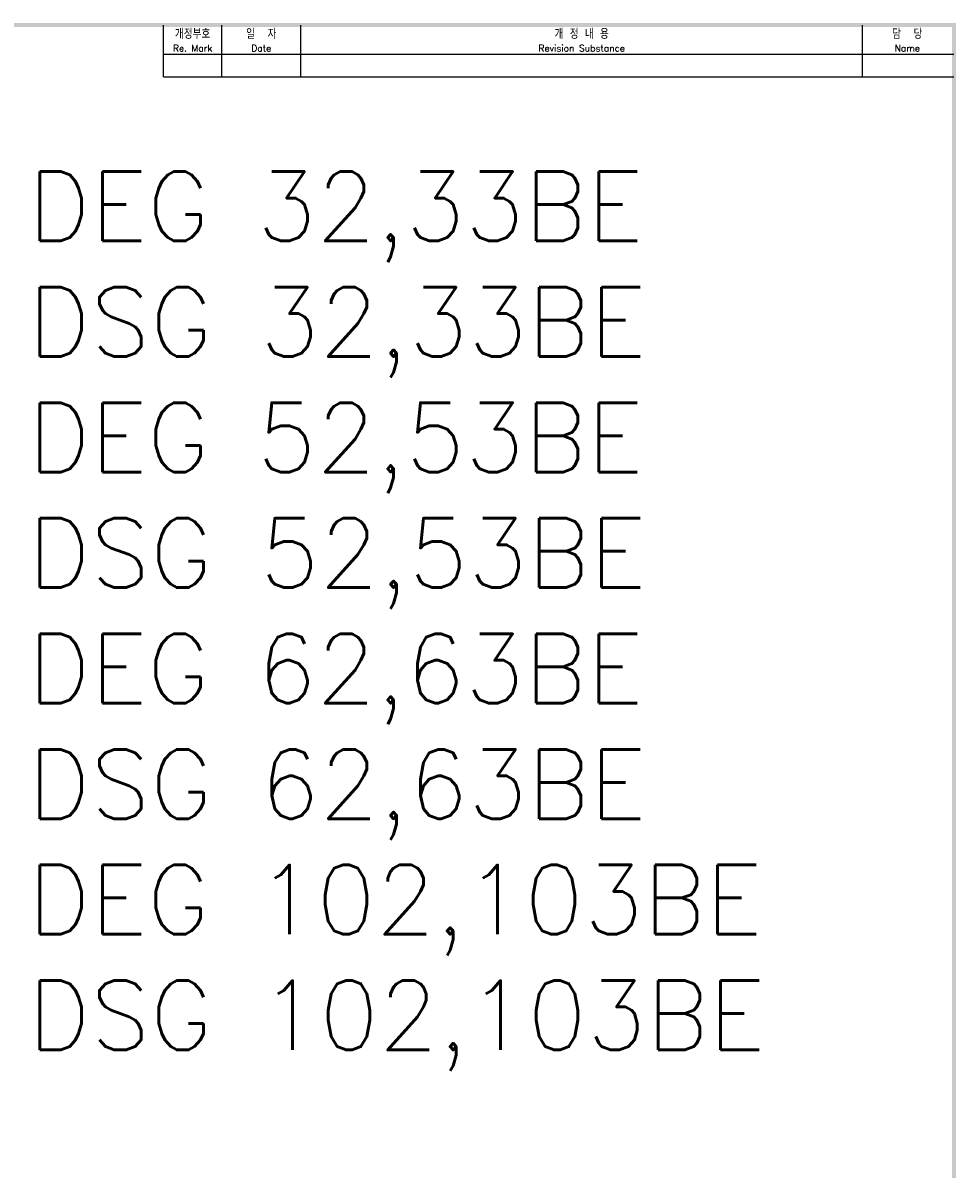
# Model space of a CAD drawing. Extents: x -6 to 988, y -5 to 692.
# Tile 24 of 24: x 715 to 984, y 358 to 688. Entities that reach past the tile are written whole.
import ezdxf

# ---------------------------------------------------------------- set-up
doc = ezdxf.new("R2010")
doc.units = 0
doc.header["$MEASUREMENT"] = 0
for name, color, linetype in [('di', 3, 'CONTINUOUS'), ('DIM', 3, 'CONTINUOUS'), ('dimtaxt', 3, 'CONTINUOUS'), ('dwg', 7, 'CONTINUOUS'), ('text', 3, 'CONTINUOUS')]:
    doc.layers.add(name, color=color, linetype=linetype)
doc.styles.get("Standard").update_dxf_attribs({"font": 'romans.shx', "height": 2, "bigfont": 'hgs.shx'})

msp = doc.modelspace()

# ---------------------------------------------------------------- linework, layer by layer
at = {"layer": 'dimtaxt'}
for p, q in [((771.9, 672.7), (771.9, 687.7)), ((794.7, 672.7), (794.7, 687.7)), ((956.754, 672.7), (956.754, 687.7)), ((755.1, 679.3), (983.1, 679.3)), ((755.1, 672.7), (983.1, 672.7))]:
    msp.add_line(p, q, dxfattribs=at)
at = {"layer": 'dwg'}
for points in [[(4.5, 688.3), (5.7, 687.1), (983.7, 688.3), (982.5, 687.1)], [(983.7, 688.3), (982.5, 687.1), (983.7, -0.5), (982.5, 0.7)]]:
    msp.add_trace(points, dxfattribs=at)
at = {"layer": 'text'}
msp.add_line((755.1, 672.7), (755.1, 687.7), dxfattribs=at)

# ---------------------------------------------------------------- texts
at = {"layer": 'di', "attachment_point": 5}
for s, insert, char_height, width in [('개정부호\\P{\\H0.72727x;Re. Mark}', (763.5, 683.2), 2.64, 16.8), ('{\\H1.1x;일  자}\\P{\\H0.8x;Date}', (783.3, 683.2), 2.4, 22.8), ('{\\H1.1x;개 정 내 용\\P\\H0.72727x;Revision Substance}', (875.727, 683.2), 2.4, 162.05361), ('담  당\\P{\\H0.72727x;Name}', (969.627, 683.2), 2.64, 25.74639)]:
    msp.add_mtext(s, dxfattribs=dict(at, insert=insert, char_height=char_height, width=width))
at = {"layer": 'DIM', "insert": (716.051, 645.389), "char_height": 20, "width": 782.77285, "attachment_point": 1}
msp.add_mtext('{\\Fromans,hgs|c129;D}EG 32,33BE\\PDSG 32,33BE\\PDEG 52,53BE\\PDSG 52,53BE\\PDEG 62,63BE\\PDSG 62,63BE\\PDEG 102,103BE\\PDSG 102,103BE', dxfattribs=at)

doc.saveas('drawing.dxf')
